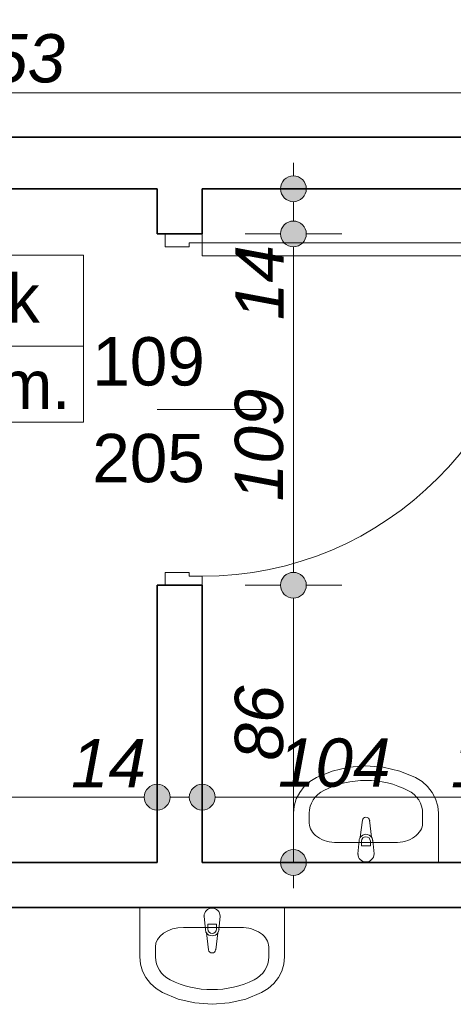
# Model space of a CAD drawing. Header units: millimetres. Extents: x -50073 to 84772, y -78870 to -35317.
# Tile 88 of 125: x 30657 to 32005, y -52941 to -49886. Entities that reach past the tile are written whole.
import ezdxf
from ezdxf.enums import TextEntityAlignment as Align

# ---------------------------------------------------------------- set-up
doc = ezdxf.new("R2010")
doc.units = ezdxf.units.MM
doc.header["$MEASUREMENT"] = 0
for name, color, linetype, lineweight in [('Drzwi ArchiCAD_Nr_pióra__1', 7, 'Continuous', 0), ('Konstrukcja - Ściany zew_Nr_pióra__6', 7, 'Continuous', 35), ('Metryczki pomieszczeń ArchiCADa_Nr_pióra__1', 7, 'Continuous', 0), ('Wnetrze - Sanitariaty_Nr_pióra__22', 8, 'Continuous', 13), ('Wymiarowanie - Ogólne_Nr_pióra__82', 114, 'Continuous', 13), ('Znaczniki drzwi ArchiCADa_Nr_pióra__1', 7, 'Continuous', 0), ('Znaczniki drzwi ArchiCADa_Nr_pióra__7', 7, 'Continuous', 70)]:
    doc.layers.add(name, color=color, linetype=linetype, lineweight=lineweight)
doc.layers.add('Elementy modelu - Strefy', color=7, linetype='Continuous')
doc.layers.add('Wymiarowanie - Ogólne', color=7, linetype='Continuous')
doc.styles.add('GENERATED_STYLE_1', font='txt')
doc.styles.add('GENERATED_STYLE_2', font='txt')
doc.styles.add('GENERATED_STYLE_3', font='txt')
doc.dimstyles.new('GENERATED_STYLE__1', dxfattribs={"dimtxt": 150, "dimasz": 152, "dimexe": 0.18, "dimexo": 0, "dimgap": 0.09, "dimtad": 1, "dimlfac": 0.1, "dimzin": 0, "dimdsep": 46, "dimtxsty": 'GENERATED_STYLE_3', "dimblk": 'ARROWHEAD_11', "dimblk1": 'ARROWHEAD_11', "dimblk2": 'ARROWHEAD_11', "dimcen": 0.09, "dimclrd": 114, "dimclre": 114, "dimclrt": 114, "dimazin": 0, "dimtfac": 1, "dimtdec": 4, "dimtmove": 0, "dimatfit": 3, "dimfxl": 1, "dimtolj": 1, "dimtzin": 0, "dimarcsym": 0})
doc.dimstyles.new('GENERATED_STYLE__2', dxfattribs={"dimtxt": 150, "dimasz": 152, "dimexe": 0.18, "dimexo": 0, "dimgap": 0.09, "dimtad": 1, "dimtih": 1, "dimtoh": 1, "dimlfac": 0.1, "dimzin": 0, "dimdsep": 46, "dimtxsty": 'GENERATED_STYLE_3', "dimblk": 'ARROWHEAD_11', "dimblk1": 'ARROWHEAD_11', "dimblk2": 'ARROWHEAD_11', "dimcen": 0.09, "dimclrd": 114, "dimclre": 114, "dimclrt": 114, "dimazin": 0, "dimtfac": 1, "dimtdec": 4, "dimtmove": 0, "dimatfit": 3, "dimfxl": 1, "dimtolj": 1, "dimtzin": 0, "dimarcsym": 0})

# ---------------------------------------------------------------- blocks, each defined once
blk = doc.blocks.new('Brudownik_1_46_46', base_point=(29647.3, -50899.4))
at = {"layer": 'Metryczki pomieszczeń ArchiCADa_Nr_pióra__1', "linetype": 'Continuous'}
for p, q in [((28913.3, -50616.5), (30855.5, -50616.5)), ((28913.3, -51135.1), (28913.3, -50616.5)), ((28950, -50642.5), (29610.6, -50642.5)), ((28950, -50868.8), (28950, -50642.5)), ((29610.6, -50642.5), (29610.6, -50868.8)), ((29647.3, -50616.5), (29647.3, -51135.1)), ((30855.5, -50616.5), (30855.5, -51135.1)), ((29610.6, -50868.8), (28950, -50868.8)), ((28913.3, -50899.4), (30855.5, -50899.4)), ((30855.5, -51135.1), (28913.3, -51135.1))]:
    blk.add_line(p, q, dxfattribs=at)
at = {"layer": 'Metryczki pomieszczeń ArchiCADa_Nr_pióra__1'}
for tag, height, style, p in [('ROOM_NUMBER', 180, 'GENERATED_STYLE_2', (29280.3, -50744.5)), ('ROOM_NAME', 150, 'GENERATED_STYLE_1', (30251.4, -50750.6)), ('ROOM_CALC_AREA', 150, 'GENERATED_STYLE_1', (29280.3, -50996.9)), ('floor_f', 150, 'GENERATED_STYLE_1', (30251.4, -51018.5))]:
    blk.add_attdef(tag, text='', height=height, dxfattribs=dict(at, style=style)).set_placement(p, align=Align.MIDDLE_CENTER)
blk = doc.blocks.new('*D342')
at = {"layer": 'Wymiarowanie - Ogólne_Nr_pióra__82', "linetype": 'Continuous'}
for points in [[(28894.6, -50113), (28891.6, -50097.7), (28882.9, -50084.7), (28869.9, -50076), (28854.6, -50073), (28839.3, -50076), (28826.3, -50084.7), (28817.6, -50097.7), (28814.6, -50113), (28817.6, -50128.3), (28826.3, -50141.3), (28839.3, -50150), (28854.6, -50153), (28869.9, -50150), (28882.9, -50141.3), (28891.6, -50128.3)], [(32424.6, -50113), (32421.6, -50097.7), (32412.9, -50084.7), (32399.9, -50076), (32384.6, -50073), (32369.3, -50076), (32356.3, -50084.7), (32347.6, -50097.7), (32344.6, -50113), (32347.6, -50128.3), (32356.3, -50141.3), (32369.3, -50150), (32384.6, -50153), (32399.9, -50150), (32412.9, -50141.3), (32421.6, -50128.3)]]:
    blk.add_hatch(color=256, dxfattribs=at).paths.add_polyline_path(points)
for p, q in [((28854.6, -50073), (28854.6, -49963)), ((32384.6, -50073), (32384.6, -49963)), ((28774.6, -50113), (28814.6, -50113)), ((28894.6, -50113), (32344.6, -50113)), ((32424.6, -50113), (32464.6, -50113)), ((28854.6, -50263), (28854.6, -50153)), ((32384.6, -50263), (32384.6, -50153))]:
    blk.add_line(p, q, dxfattribs=at)
for centre in [(28854.6, -50113), (32384.6, -50113)]:
    blk.add_circle(centre, 40, dxfattribs=at)
at = {"layer": 'Wymiarowanie - Ogólne_Nr_pióra__82', "insert": (30448.9, -50083), "char_height": 150, "attachment_point": 7, "style": 'GENERATED_STYLE_3'}
blk.add_mtext('\\A1;{\\fArial|b0|i1|c238|p38;353}', dxfattribs=at)
blk = doc.blocks.new('ARROWHEAD_11')
at = {"color": 0, "linetype": 'Continuous', "lineweight": 0}
blk.add_line((0, 0), (-1, 0), dxfattribs=at)
at = {"color": 0, "linetype": 'Continuous', "lineweight": 0, "const_width": 0.25, "flags": 128}
blk.add_lwpolyline([(-0.125, 0, 1), (0.125, 0, 1)], format="xyb", close=True, dxfattribs=at)
blk = doc.blocks.new('*D366')
at = {"layer": 'Wymiarowanie - Ogólne_Nr_pióra__82', "linetype": 'Continuous'}
for points in [[(31547.9, -51640.7), (31544.8, -51625.4), (31536.1, -51612.4), (31523.2, -51603.7), (31507.9, -51600.7), (31492.6, -51603.7), (31479.6, -51612.4), (31470.9, -51625.4), (31467.9, -51640.7), (31470.9, -51656), (31479.6, -51669), (31492.6, -51677.6), (31507.9, -51680.7), (31523.2, -51677.6), (31536.1, -51669), (31544.8, -51656)], [(31547.9, -52500.7), (31544.8, -52485.4), (31536.1, -52472.4), (31523.2, -52463.7), (31507.9, -52460.7), (31492.6, -52463.7), (31479.6, -52472.4), (31470.9, -52485.4), (31467.9, -52500.7), (31470.9, -52516), (31479.6, -52529), (31492.6, -52537.6), (31507.9, -52540.7), (31523.2, -52537.6), (31536.1, -52529), (31544.8, -52516)]]:
    blk.add_hatch(color=256, dxfattribs=at).paths.add_polyline_path(points)
for p, q in [((31467.9, -51640.7), (31357.9, -51640.7)), ((31657.9, -51640.7), (31547.9, -51640.7)), ((31507.9, -52460.7), (31507.9, -51680.7)), ((31467.9, -52500.7), (31357.9, -52500.7)), ((31657.9, -52500.7), (31547.9, -52500.7)), ((31507.9, -52580.7), (31507.9, -52540.7))]:
    blk.add_line(p, q, dxfattribs=at)
for centre in [(31507.9, -51640.7), (31507.9, -52500.7)]:
    blk.add_circle(centre, 40, dxfattribs=at)
at = {"layer": 'Wymiarowanie - Ogólne_Nr_pióra__82', "insert": (31477.9, -52184.5), "char_height": 150, "attachment_point": 7, "rotation": 90, "style": 'GENERATED_STYLE_3'}
blk.add_mtext('\\A1;{\\fArial|b0|i1|c238|p38;86}', dxfattribs=at)
blk = doc.blocks.new('*D367')
at = {"layer": 'Wymiarowanie - Ogólne_Nr_pióra__82', "linetype": 'Continuous'}
for points in [[(31547.9, -50550.7), (31544.8, -50535.4), (31536.1, -50522.4), (31523.2, -50513.7), (31507.9, -50510.7), (31492.6, -50513.7), (31479.6, -50522.4), (31470.9, -50535.4), (31467.9, -50550.7), (31470.9, -50566), (31479.6, -50579), (31492.6, -50587.6), (31507.9, -50590.7), (31523.2, -50587.6), (31536.1, -50579), (31544.8, -50566)], [(31547.9, -51640.7), (31544.8, -51625.4), (31536.1, -51612.4), (31523.2, -51603.7), (31507.9, -51600.7), (31492.6, -51603.7), (31479.6, -51612.4), (31470.9, -51625.4), (31467.9, -51640.7), (31470.9, -51656), (31479.6, -51669), (31492.6, -51677.6), (31507.9, -51680.7), (31523.2, -51677.6), (31536.1, -51669), (31544.8, -51656)]]:
    blk.add_hatch(color=256, dxfattribs=at).paths.add_polyline_path(points)
for p, q in [((31467.9, -50550.7), (31357.9, -50550.7)), ((31657.9, -50550.7), (31547.9, -50550.7)), ((31507.9, -51600.7), (31507.9, -50590.7)), ((31467.9, -51640.7), (31357.9, -51640.7)), ((31657.9, -51640.7), (31547.9, -51640.7))]:
    blk.add_line(p, q, dxfattribs=at)
for centre in [(31507.9, -50550.7), (31507.9, -51640.7)]:
    blk.add_circle(centre, 40, dxfattribs=at)
at = {"layer": 'Wymiarowanie - Ogólne_Nr_pióra__82', "char_height": 150, "attachment_point": 7, "rotation": 90, "style": 'GENERATED_STYLE_3'}
for s, insert in [('\\A1;{\\fArial|b0|i1|c238|p38;14}', (31477.9, -50818.3)), ('\\A1;{\\fArial|b0|i1|c238|p38;109}', (31477.9, -51380.3))]:
    blk.add_mtext(s, dxfattribs=dict(at, insert=insert))
blk = doc.blocks.new('*D368')
at = {"layer": 'Wymiarowanie - Ogólne_Nr_pióra__82', "linetype": 'Continuous'}
for points in [[(31547.9, -50410.7), (31544.8, -50395.4), (31536.1, -50382.4), (31523.2, -50373.7), (31507.9, -50370.7), (31492.6, -50373.7), (31479.6, -50382.4), (31470.9, -50395.4), (31467.9, -50410.7), (31470.9, -50426), (31479.6, -50439), (31492.6, -50447.6), (31507.9, -50450.7), (31523.2, -50447.6), (31536.1, -50439), (31544.8, -50426)], [(31547.9, -50550.7), (31544.8, -50535.4), (31536.1, -50522.4), (31523.2, -50513.7), (31507.9, -50510.7), (31492.6, -50513.7), (31479.6, -50522.4), (31470.9, -50535.4), (31467.9, -50550.7), (31470.9, -50566), (31479.6, -50579), (31492.6, -50587.6), (31507.9, -50590.7), (31523.2, -50587.6), (31536.1, -50579), (31544.8, -50566)]]:
    blk.add_hatch(color=256, dxfattribs=at).paths.add_polyline_path(points)
for p, q in [((31507.9, -50370.7), (31507.9, -50330.7)), ((31467.9, -50410.7), (31357.9, -50410.7)), ((31657.9, -50410.7), (31547.9, -50410.7)), ((31507.9, -50510.7), (31507.9, -50450.7)), ((31467.9, -50550.7), (31357.9, -50550.7)), ((31657.9, -50550.7), (31547.9, -50550.7))]:
    blk.add_line(p, q, dxfattribs=at)
for centre in [(31507.9, -50410.7), (31507.9, -50550.7)]:
    blk.add_circle(centre, 40, dxfattribs=at)
blk = doc.blocks.new('*D370')
at = {"layer": 'Wymiarowanie - Ogólne_Nr_pióra__82', "linetype": 'Continuous'}
for points in [[(28894.6, -52298), (28891.6, -52282.7), (28882.9, -52269.7), (28869.9, -52261), (28854.6, -52258), (28839.3, -52261), (28826.3, -52269.7), (28817.6, -52282.7), (28814.6, -52298), (28817.6, -52313.3), (28826.3, -52326.3), (28839.3, -52334.9), (28854.6, -52338), (28869.9, -52334.9), (28882.9, -52326.3), (28891.6, -52313.3)], [(31124.6, -52298), (31121.6, -52282.7), (31112.9, -52269.7), (31099.9, -52261), (31084.6, -52258), (31069.3, -52261), (31056.3, -52269.7), (31047.6, -52282.7), (31044.6, -52298), (31047.6, -52313.3), (31056.3, -52326.3), (31069.3, -52334.9), (31084.6, -52338), (31099.9, -52334.9), (31112.9, -52326.3), (31121.6, -52313.3)]]:
    blk.add_hatch(color=256, dxfattribs=at).paths.add_polyline_path(points)
for p, q in [((28854.6, -52258), (28854.6, -52148)), ((31084.6, -52258), (31084.6, -52148)), ((28894.6, -52298), (31044.6, -52298)), ((28854.6, -52448), (28854.6, -52338)), ((31084.6, -52448), (31084.6, -52338))]:
    blk.add_line(p, q, dxfattribs=at)
for centre in [(28854.6, -52298), (31084.6, -52298)]:
    blk.add_circle(centre, 40, dxfattribs=at)
at = {"layer": 'Wymiarowanie - Ogólne_Nr_pióra__82', "char_height": 150, "attachment_point": 7, "style": 'GENERATED_STYLE_3'}
for s, insert in [('\\A1;{\\fArial|b0|i1|c238|p38;223}', (29685, -52268)), ('\\A1;{\\fArial|b0|i1|c238|p38;14}', (30816.9, -52268))]:
    blk.add_mtext(s, dxfattribs=dict(at, insert=insert))
blk = doc.blocks.new('*D371')
at = {"layer": 'Wymiarowanie - Ogólne_Nr_pióra__82', "linetype": 'Continuous'}
for points in [[(31124.6, -52298), (31121.6, -52282.7), (31112.9, -52269.7), (31099.9, -52261), (31084.6, -52258), (31069.3, -52261), (31056.3, -52269.7), (31047.6, -52282.7), (31044.6, -52298), (31047.6, -52313.3), (31056.3, -52326.3), (31069.3, -52334.9), (31084.6, -52338), (31099.9, -52334.9), (31112.9, -52326.3), (31121.6, -52313.3)], [(31264.6, -52298), (31261.6, -52282.7), (31252.9, -52269.7), (31239.9, -52261), (31224.6, -52258), (31209.3, -52261), (31196.3, -52269.7), (31187.6, -52282.7), (31184.6, -52298), (31187.6, -52313.3), (31196.3, -52326.3), (31209.3, -52334.9), (31224.6, -52338), (31239.9, -52334.9), (31252.9, -52326.3), (31261.6, -52313.3)]]:
    blk.add_hatch(color=256, dxfattribs=at).paths.add_polyline_path(points)
for p, q in [((31084.6, -52258), (31084.6, -52148)), ((31224.6, -52258), (31224.6, -52148)), ((31124.6, -52298), (31184.6, -52298)), ((31084.6, -52448), (31084.6, -52338)), ((31224.6, -52448), (31224.6, -52338))]:
    blk.add_line(p, q, dxfattribs=at)
for centre in [(31084.6, -52298), (31224.6, -52298)]:
    blk.add_circle(centre, 40, dxfattribs=at)
blk = doc.blocks.new('*D372')
at = {"layer": 'Wymiarowanie - Ogólne_Nr_pióra__82', "linetype": 'Continuous'}
for points in [[(31264.6, -52298), (31261.6, -52282.7), (31252.9, -52269.7), (31239.9, -52261), (31224.6, -52258), (31209.3, -52261), (31196.3, -52269.7), (31187.6, -52282.7), (31184.6, -52298), (31187.6, -52313.3), (31196.3, -52326.3), (31209.3, -52334.9), (31224.6, -52338), (31239.9, -52334.9), (31252.9, -52326.3), (31261.6, -52313.3)], [(32304.6, -52298), (32301.6, -52282.7), (32292.9, -52269.7), (32279.9, -52261), (32264.6, -52258), (32249.3, -52261), (32236.3, -52269.7), (32227.6, -52282.7), (32224.6, -52298), (32227.6, -52313.3), (32236.3, -52326.3), (32249.3, -52334.9), (32264.6, -52338), (32279.9, -52334.9), (32292.9, -52326.3), (32301.6, -52313.3)]]:
    blk.add_hatch(color=256, dxfattribs=at).paths.add_polyline_path(points)
for p, q in [((31224.6, -52258), (31224.6, -52148)), ((32264.6, -52258), (32264.6, -52148)), ((31264.6, -52298), (32224.6, -52298)), ((31224.6, -52448), (31224.6, -52338)), ((32264.6, -52448), (32264.6, -52338))]:
    blk.add_line(p, q, dxfattribs=at)
for centre in [(31224.6, -52298), (32264.6, -52298)]:
    blk.add_circle(centre, 40, dxfattribs=at)
at = {"layer": 'Wymiarowanie - Ogólne_Nr_pióra__82', "char_height": 150, "attachment_point": 7, "style": 'GENERATED_STYLE_3'}
for s, insert in [('\\A1;{\\fArial|b0|i1|c238|p38;104}', (31460, -52268)), ('\\A1;{\\fArial|b0|i1|c238|p38;12}', (31996.9, -52268))]:
    blk.add_mtext(s, dxfattribs=dict(at, insert=insert))

msp = doc.modelspace()

# ---------------------------------------------------------------- linework, layer by layer
at = {"layer": 'Drzwi ArchiCAD_Nr_pióra__1', "linetype": 'Continuous'}
for p, q in [((31109.596, -50550.678), (31224.596, -50550.678)), ((31109.596, -50590.678), (31109.596, -50550.678)), ((31224.596, -50550.678), (31109.596, -50550.678)), ((31224.596, -50550.678), (31224.596, -50578.678)), ((31224.596, -50578.678), (31184.596, -50578.678)), ((31184.596, -50578.678), (31184.596, -50590.678)), ((32258.596, -50578.678), (31224.596, -50578.678)), ((31224.596, -50578.678), (31224.596, -50618.678)), ((31184.596, -50590.678), (31109.596, -50590.678)), ((31224.596, -50618.678), (32258.596, -50618.678)), ((31109.596, -51600.678), (31184.596, -51600.678)), ((31109.596, -51640.678), (31109.596, -51600.678)), ((31184.596, -51600.678), (31184.596, -51612.678)), ((31184.596, -51612.678), (31224.596, -51612.678)), ((31224.596, -51612.678), (31224.596, -51640.678)), ((31224.596, -51640.678), (31109.596, -51640.678)), ((31224.596, -51640.678), (31109.596, -51640.678))]:
    msp.add_line(p, q, dxfattribs=at)
msp.add_arc((31224.596, -50578.678), 1034, 270, 0, dxfattribs=at)
at = {"layer": 'Konstrukcja - Ściany zew_Nr_pióra__6', "linetype": 'Continuous'}
for p, q in [((31109.596, -50550.678), (31084.596, -50550.678)), ((31224.596, -50550.678), (31109.596, -50550.678)), ((31109.596, -51640.678), (31084.596, -51640.678)), ((31224.596, -51640.678), (31109.596, -51640.678))]:
    msp.add_line(p, q, dxfattribs=at)
at = {"layer": 'Konstrukcja - Ściany zew_Nr_pióra__6', "linetype": 'Continuous', "flags": 128}
for points in [[(32384.596, -50250.678), (28854.596, -50250.678)], [(28854.596, -50410.678), (31084.596, -50410.678)], [(31084.596, -50410.678), (31084.596, -50550.678)], [(31224.596, -50410.678), (32264.596, -50410.678)], [(31224.596, -50550.678), (31224.596, -50410.678)], [(31084.596, -51640.678), (31084.596, -52500.693)], [(31224.596, -52500.693), (31224.596, -51640.678)], [(31084.596, -52500.693), (28854.596, -52500.693)], [(32264.596, -52500.693), (31224.596, -52500.693)], [(28854.596, -52640.693), (32264.596, -52640.693)]]:
    msp.add_lwpolyline(points, dxfattribs=at)
at = {"layer": 'Wnetrze - Sanitariaty_Nr_pióra__22', "linetype": 'Continuous'}
for p, q in [((31680.135, -52204.805), (31733.356, -52200.701)), ((31733.356, -52200.701), (31786.577, -52204.805)), ((31579.475, -52236.965), (31628.369, -52217.004)), ((31628.369, -52217.004), (31680.135, -52204.805)), ((31786.577, -52204.805), (31838.342, -52217.004)), ((31838.342, -52217.004), (31887.236, -52236.965)), ((31541.724, -52265.088), (31559.242, -52249.452)), ((31559.242, -52249.452), (31579.475, -52236.965)), ((31887.236, -52236.965), (31907.47, -52249.452)), ((31907.47, -52249.452), (31924.988, -52265.088)), ((31516.971, -52303.721), (31527.482, -52283.372)), ((31527.482, -52283.372), (31541.724, -52265.088)), ((31924.988, -52265.088), (31939.23, -52283.372)), ((31939.23, -52283.372), (31949.741, -52303.721)), ((31510.527, -52325.484), (31516.971, -52303.721)), ((31949.741, -52303.721), (31956.185, -52325.484)), ((31508.356, -52347.965), (31510.527, -52325.484)), ((31508.356, -52500.693), (31508.356, -52347.965)), ((31557.269, -52378.511), (31557.269, -52347.965)), ((31909.443, -52378.511), (31909.443, -52347.965)), ((31956.185, -52325.484), (31958.356, -52347.965)), ((31958.356, -52347.965), (31958.356, -52500.693)), ((31715.626, -52422.681), (31722.256, -52369.747)), ((31744.456, -52369.747), (31751.085, -52422.681)), ((31822.475, -52439.147), (31644.236, -52439.147)), ((31708.356, -52474.147), (31712.356, -52432.194)), ((31719.756, -52434.366), (31719.756, -52449.237)), ((31746.956, -52449.237), (31746.956, -52434.366)), ((31754.356, -52432.194), (31758.356, -52474.147)), ((31719.756, -52449.237), (31746.956, -52449.237)), ((31958.356, -52500.693), (31508.356, -52500.693)), ((31030.342, -52640.693), (31030.342, -52793.42)), ((31480.342, -52640.693), (31030.342, -52640.693)), ((31480.342, -52793.42), (31480.342, -52640.693)), ((31230.342, -52667.238), (31234.342, -52709.191)), ((31276.342, -52709.191), (31280.342, -52667.238)), ((31344.461, -52702.238), (31166.222, -52702.238)), ((31237.612, -52718.704), (31244.242, -52771.638)), ((31241.742, -52707.019), (31241.742, -52692.148)), ((31241.742, -52692.148), (31268.942, -52692.148)), ((31266.442, -52771.638), (31273.072, -52718.704)), ((31268.942, -52692.148), (31268.942, -52707.019)), ((31079.255, -52762.874), (31079.255, -52793.42)), ((31431.429, -52762.874), (31431.429, -52793.42)), ((31030.342, -52793.42), (31032.513, -52815.901)), ((31478.171, -52815.901), (31480.342, -52793.42)), ((31032.513, -52815.901), (31038.957, -52837.664)), ((31038.957, -52837.664), (31049.468, -52858.013)), ((31461.216, -52858.013), (31471.727, -52837.664)), ((31471.727, -52837.664), (31478.171, -52815.901)), ((31049.468, -52858.013), (31063.71, -52876.297)), ((31446.974, -52876.297), (31461.216, -52858.013)), ((31063.71, -52876.297), (31081.228, -52891.933)), ((31081.228, -52891.933), (31101.461, -52904.42)), ((31101.461, -52904.42), (31150.355, -52924.381)), ((31360.328, -52924.381), (31409.222, -52904.42)), ((31409.222, -52904.42), (31429.456, -52891.933)), ((31429.456, -52891.933), (31446.974, -52876.297)), ((31150.355, -52924.381), (31202.121, -52936.58)), ((31308.563, -52936.58), (31360.328, -52924.381)), ((31202.121, -52936.58), (31255.342, -52940.684)), ((31255.342, -52940.684), (31308.563, -52936.58))]:
    msp.add_line(p, q, dxfattribs=at)
for centre, radius, start, end in [((31733.356, -52371.137), 11.187, 7.138925, 172.861075), ((31733.356, -52434.094), 21.086, 32.771025, 147.228975), ((31733.356, -52434.094), 21.086, 147.228975, 174.830393), ((31733.356, -52434.366), 13.6, 0, 180), ((31733.356, -52434.094), 21.086, 5.169607, 32.771025), ((31733.356, -52474.147), 25, 180, 0), ((31255.342, -52667.238), 25, 0, 180), ((31255.342, -52707.291), 21.086, 185.169607, 212.771025), ((31255.342, -52707.291), 21.086, 212.771025, 327.228975), ((31255.342, -52707.019), 13.6, 180, 0), ((31255.342, -52707.291), 21.086, 327.228975, 354.830393), ((31255.342, -52770.248), 11.187, 187.138925, 352.861075)]:
    msp.add_arc(centre, radius, start, end, dxfattribs=at)
for centre, major_axis, ratio, start_param, end_param in [((31733.356, -52500.693), (273.913, 0), 0.92929293, 1.07382149, 2.06777117), ((31644.217, -52347.965), (86.948, 0), 0.92929293, 2.06777116, 3.14159265), ((31822.495, -52347.965), (86.948, 0), 0.92929293, 0, 1.0738215), ((31644.334, -52378.511), (87.049, 0), 0.69657392, 3.14159265, 4.71238898), ((31822.377, -52378.511), (87.049, 0), 0.69657392, 4.71238898, 6.28318531), ((31166.32, -52762.874), (87.049, 0), 0.69657392, 1.57079633, 3.14159265), ((31344.364, -52762.874), (87.049, 0), 0.69657392, 0, 1.57079633), ((31166.203, -52793.42), (86.948, 0), 0.92929293, 3.14159265, 4.21541415), ((31344.481, -52793.42), (86.948, 0), 0.92929293, 5.20936381, 6.28318531), ((31255.342, -52640.693), (273.913, 0), 0.92929293, 4.21541414, 5.20936382)]:
    msp.add_ellipse(centre, major_axis=major_axis, ratio=ratio, start_param=start_param, end_param=end_param, dxfattribs=at)
for p in [(31744.456, -52369.747), (31715.626, -52422.681), (31754.356, -52432.194), (31708.356, -52474.147), (31230.342, -52667.238), (31237.612, -52718.704), (31276.342, -52709.191), (31266.442, -52771.638)]:
    msp.add_point(p, dxfattribs=at)
at = {"layer": 'Znaczniki drzwi ArchiCADa_Nr_pióra__1', "linetype": 'Continuous'}
msp.add_line((31424.596, -51095.678), (31084.596, -51095.678), dxfattribs=at)

# ---------------------------------------------------------------- block references
at = {"layer": 'Elementy modelu - Strefy', "linetype": 'Continuous'}
ref = msp.add_blockref('Brudownik_1_46_46', (29647.321, -50899.4), dxfattribs=at)
ref.add_attrib('ROOM_NAME', 'Brudownik', dxfattribs={"layer": 'Metryczki pomieszczeń ArchiCADa_Nr_pióra__1', "color": 7, "height": 150, "style": 'GENERATED_STYLE_1'}).set_placement((30251.404, -50750.58), align=Align.MIDDLE_CENTER)
ref.add_attrib('ROOM_NUMBER', '1/46', dxfattribs={"layer": 'Metryczki pomieszczeń ArchiCADa_Nr_pióra__1', "color": 7, "height": 180, "style": 'GENERATED_STYLE_2'}).set_placement((29280.301, -50744.452), align=Align.MIDDLE_CENTER)
ref.add_attrib('ROOM_CALC_AREA', '7 m2', dxfattribs={"layer": 'Metryczki pomieszczeń ArchiCADa_Nr_pióra__1', "color": 7, "height": 150, "style": 'GENERATED_STYLE_1'}).set_placement((29280.301, -50996.898), align=Align.MIDDLE_CENTER)
ref.add_attrib('floor_f', 'płytki ceram.', dxfattribs={"layer": 'Metryczki pomieszczeń ArchiCADa_Nr_pióra__1', "color": 7, "height": 150, "style": 'GENERATED_STYLE_1'}).set_placement((30251.404, -51018.498), align=Align.MIDDLE_CENTER)

# ---------------------------------------------------------------- texts
at = {"layer": 'Znaczniki drzwi ArchiCADa_Nr_pióra__7', "char_height": 150, "attachment_point": 7, "style": 'GENERATED_STYLE_1'}
for s, insert in [('\\A1;{\\fArial|b0|i0|c238|p38;109}', (30883.111, -51023.146)), ('\\A1;{\\fArial|b0|i0|c238|p38;205}', (30883.111, -51323.146))]:
    msp.add_mtext(s, dxfattribs=dict(at, insert=insert))

# ---------------------------------------------------------------- dimensions: what is measured, and where the dimension line sits
at = {"layer": 'Wymiarowanie - Ogólne', "color": 114, "linetype": 'Continuous', "lineweight": 13}
for base, p1, p2, picture, middle in [((32384.596, -50113.004), (28854.596, -50248.978), (32384.596, -50540.678), '*D342', (30619.596, -50008.004)), ((31084.596, -52297.971), (28854.596, -52400.276), (31084.596, -52360.911), '*D370', (29855.767, -52192.971)), ((32264.596, -52297.971), (31224.596, -52400.276), (32264.596, -52400.276), '*D372', (31630.767, -52192.971)), ((31224.596, -52297.971), (31084.596, -52360.911), (31224.596, -52400.276), '*D371', (30930.767, -52192.971))]:
    dim = msp.add_linear_dim(base=base, p1=p1, p2=p2, dimstyle='GENERATED_STYLE__2', dxfattribs=at)
    dim.commit()
    dim.dimension.update_dxf_attribs({"geometry": picture, "text_midpoint": middle, "dimtype": 160})
for base, p1, p2, picture, middle in [((31507.86, -50410.678), (31224.596, -50550.678), (31224.596, -50410.678), '*D368', (31402.86, -50704.507)), ((31507.86, -50550.678), (31224.596, -51640.678), (31224.596, -50550.678), '*D367', (31402.86, -51209.507)), ((31507.86, -51640.678), (31224.596, -52500.693), (31224.596, -51640.678), '*D366', (31402.86, -52070.685))]:
    dim = msp.add_linear_dim(base=base, p1=p1, p2=p2, angle=90, dimstyle='GENERATED_STYLE__1', dxfattribs=at)
    dim.commit()
    dim.dimension.update_dxf_attribs({"geometry": picture, "text_midpoint": middle, "dimtype": 160, "text_rotation": 90})

doc.saveas('drawing.dxf')
